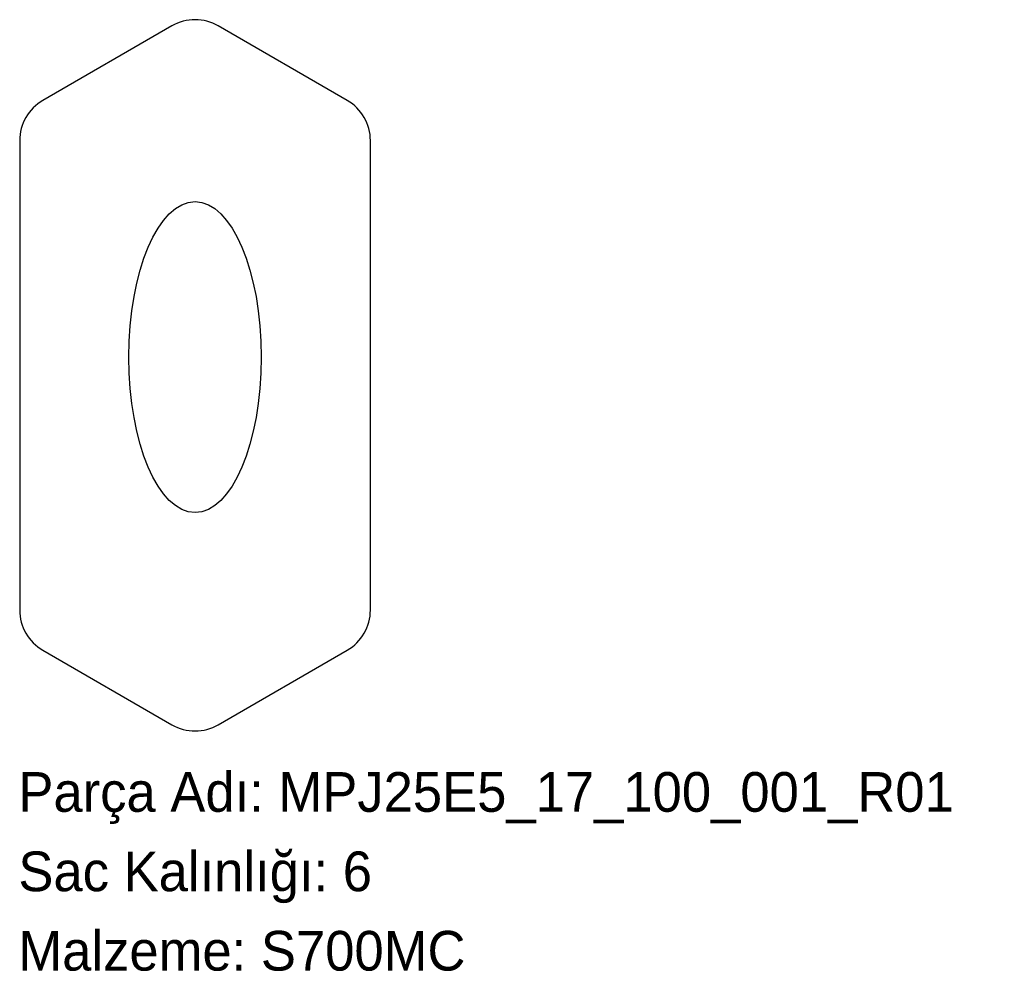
# Model space of a CAD drawing. Header units: millimetres. Extents: x 0 to 298, y -72 to 215.
import ezdxf

# ---------------------------------------------------------------- set-up
doc = ezdxf.new("R2010")
doc.units = ezdxf.units.MM
doc.linetypes.add('SLD-Katı', pattern=[0])
doc.linetypes.add('SLD-Sürekli', pattern=[0])
doc.layers.add('METIN', color=96, linetype='SLD-Katı')
doc.styles.add('SLDTEXTSTYLE0', font='ARIAL.TTF', dxfattribs={"width": 0.948, "bigfont": 'bigfont'})
doc.styles.add('SLDTEXTSTYLE1', font='ARIAL.TTF', dxfattribs={"width": 0.948})

msp = doc.modelspace()

# ---------------------------------------------------------------- linework, layer by layer
at = {"color": 7, "linetype": 'SLD-Sürekli', "lineweight": 25}
for p, q in [((46.4, 213.52), (7.4, 191.01)), ((99.4, 191.01), (60.4, 213.52)), ((0.4, 178.88), (0.4, 36.92)), ((106.4, 36.92), (106.4, 178.88)), ((7.4, 24.79), (46.4, 2.28)), ((60.4, 2.28), (99.4, 24.79))]:
    msp.add_line(p, q, dxfattribs=at)
for centre, start, end in [((53.4, 201.4), 60, 120), ((14.4, 178.88), 120, 180), ((92.4, 178.88), 0, 60), ((14.4, 36.92), 180, 240), ((92.4, 36.92), 300, 0), ((53.4, 14.4), 240, 300)]:
    msp.add_arc(centre, 14, start, end, dxfattribs=at)
msp.add_ellipse((53.4, 113.4), major_axis=(0, -47), ratio=0.425532, dxfattribs=at)

# ---------------------------------------------------------------- texts
at = {"layer": 'METIN', "char_height": 12, "attachment_point": 1}
for s, insert, style in [('Parça Adı: MPJ25E5_17_100_001_R01', (0, -12.03), 'SLDTEXTSTYLE0'), ('Sac Kalınlığı: 6', (0, -36.03), 'SLDTEXTSTYLE0'), ('Malzeme: S700MC', (0, -60.03), 'SLDTEXTSTYLE1')]:
    msp.add_mtext(s, dxfattribs=dict(at, insert=insert, style=style))

doc.saveas('drawing.dxf')
